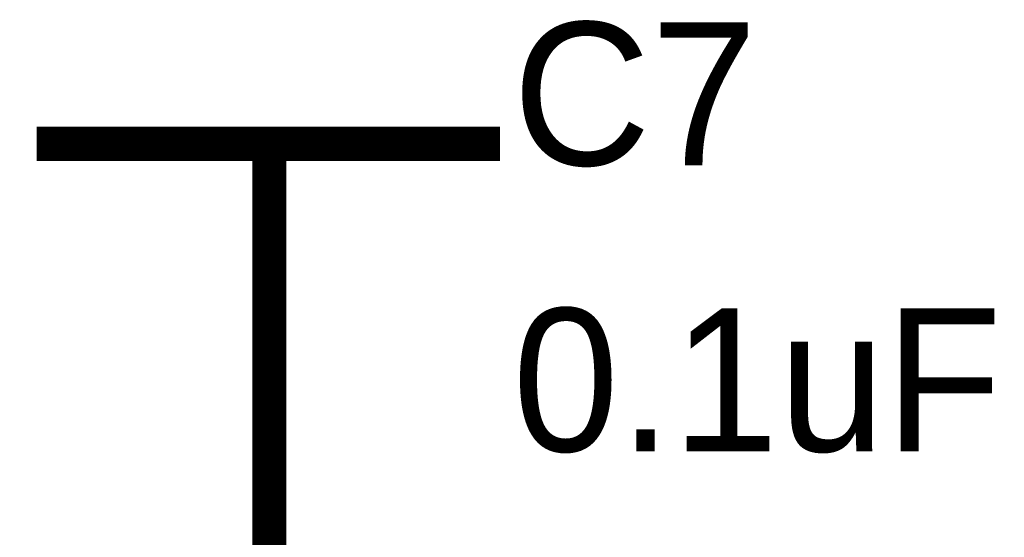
# Model space of a CAD drawing. Header units: inches. Extents: x 0 to 9.5, y -0.01 to 7.51.
# Tile 47 of 59: x 7.71 to 8.05, y 5.8 to 5.98. Entities that reach past the tile are written whole.
import ezdxf

# ---------------------------------------------------------------- set-up
doc = ezdxf.new("R2010")
doc.units = ezdxf.units.IN
doc.header["$MEASUREMENT"] = 0
doc.layers.add('Sheet', color=255, linetype='Continuous')

msp = doc.modelspace()

# ---------------------------------------------------------------- linework, layer by layer
at = {"layer": 'Sheet'}
for points in [[(7.71875, 5.93998, 0.0118, 0.0118, 0), (7.87927, 5.93998, 0.0118, 0.0118, 0)], [(7.79932, 5.93998, 0.0118, 0.0118, 0), (7.79932, 5.83953, 0.0118, 0.0118, 0)], [(7.79932, 5.83953, 0.0118, 0.0118, 0), (7.79932, 5.6498, 0.0118, 0.0118, 0)]]:
    msp.add_lwpolyline(points, format="xyseb", dxfattribs=at)

# ---------------------------------------------------------------- texts
for s, p in [('C7', (7.88361, 5.93254)), ('0.1uF', (7.88361, 5.83333))]:
    msp.add_text(s, height=0.049603, dxfattribs=at).set_placement(p)

doc.saveas('drawing.dxf')
